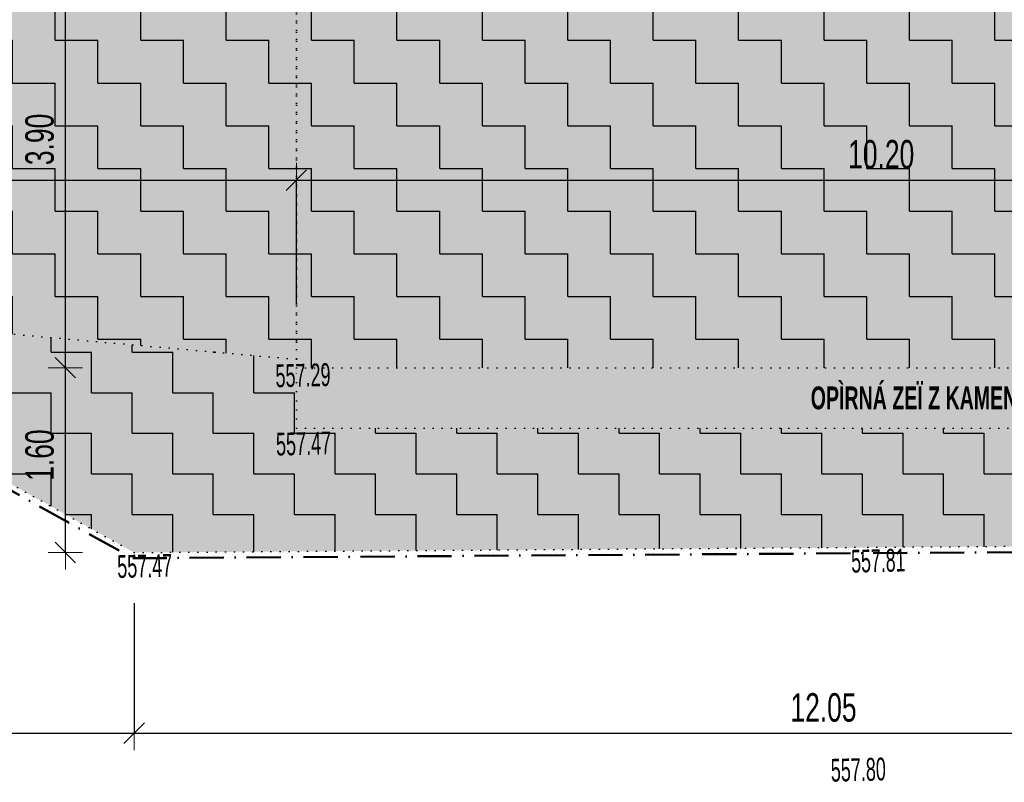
# Model space of a CAD drawing. Header units: millimetres. Extents: x -211955 to 157391, y -241491 to 94238.
# Tile 31 of 138: x -13812 to -5167, y -65763 to -59069. Entities that reach past the tile are written whole.
import ezdxf

# ---------------------------------------------------------------- set-up
doc = ezdxf.new("R2010")
doc.units = ezdxf.units.MM
doc.header["$PDMODE"] = 65
doc.linetypes.add('Cerchovana_1', pattern=[500, 300, -100, 0, -100])
doc.linetypes.add('Teckovana 0.5x_2', pattern=[80, 0, -80])
for name, color, linetype, lineweight in [('XR$1$PODKLAD_1', 7, 'Continuous', 25), ('XR$2$PŮDORYS 1.NP - STÁVAJÍCÍ_1', 7, 'Continuous', 25), ('XR$3$SITUACE - BOURÁNÍ_1', 7, 'Continuous', 25), ('XR$4$SITUACE - BOURÁNÍ - KOTY_1', 7, 'Continuous', 25)]:
    doc.layers.add(name, color=color, linetype=linetype, lineweight=lineweight)
doc.styles.add('ARIALNARROW', font='ARIALN.TTF')
doc.dimstyles.new('DIMSTYLE_4', dxfattribs={"dimtxt": 250, "dimasz": 300, "dimexe": 0, "dimexo": 0, "dimgap": 125, "dimtad": 2, "dimlfac": 0.001, "dimrnd": 0.05, "dimzin": 4, "dimdsep": 46, "dimtxsty": 'ARIALNARROW', "dimblk1": 'ALL_ML_STRICH', "dimblk2": 'ALL_ML_STRICH', "dimsah": 1, "dimcen": 0, "dimclrd": 6, "dimclre": 6, "dimclrt": 6, "dimadec": 0, "dimazin": 0, "dimtfac": 1, "dimtdec": 0, "dimtix": 1, "dimtmove": 2, "dimatfit": 3, "dimfxl": 0, "dimtzin": 0, "dimlwd": 0, "dimlwe": 18, "dimarcsym": 0})
pattern_1 = [(0, (750, 750), (375, 375), [375, -375]), (90, (750, 750), (-375, 375), [375, -375])]

# ---------------------------------------------------------------- blocks, each defined once
blk = doc.blocks.new('VZOR_0')
at = {"layer": 'XR$3$SITUACE - BOURÁNÍ_1', "color": 204, "linetype": 'Continuous', "lineweight": 13}
for p, q in [((-13300, -61880), (-13300, -61880)), ((-13780, -63240), (-13780, -63240)), ((-13743.2, -63252.4), (-13743.2, -63252.4)), ((-13700, -63280), (-13700, -63280)), ((-13658.2, -63276.4), (-13658.2, -63276.4)), ((-13730.2, -63290), (-13730.2, -63290)), ((-13693, -63307), (-13693, -63307)), ((-13657.2, -63311.8), (-13657.2, -63311.8)), ((-13613, -63329.6), (-13613, -63329.6)), ((-13580, -63340), (-13580, -63340)), ((-13540, -63360), (-13540, -63360)), ((-13509.8, -63380.8), (-13509.8, -63380.8)), ((-13472, -63408.4), (-13472, -63408.4)), ((-13460, -63440), (-13460, -63440)), ((-13423.8, -63417.2), (-13423.8, -63417.2)), ((-13380, -63440), (-13380, -63440)), ((-13343.2, -63452.4), (-13343.2, -63452.4)), ((-13379.4, -63468), (-13379.4, -63468)), ((-13356.6, -63487.8), (-13356.6, -63487.8)), ((-13330.2, -63490), (-13330.2, -63490)), ((-13300, -63480), (-13300, -63480)), ((-13293, -63507), (-13293, -63507)), ((-13257.2, -63511.8), (-13257.2, -63511.8)), ((-13213, -63529.6), (-13213, -63529.6)), ((-13180, -63540), (-13180, -63540)), ((-13228, -63558.6), (-13228, -63558.6)), ((-13178.2, -63586), (-13178.2, -63586)), ((-13109.8, -63580.8), (-13109.8, -63580.8)), ((-13102.6, -63625.8), (-13102.6, -63625.8)), ((-13072, -63608.4), (-13072, -63608.4)), ((-13060, -63640), (-13060, -63640)), ((-12979.4, -63668), (-12979.4, -63668)), ((-12971.2, -63710.4), (-12971.2, -63710.4)), ((-12956.6, -63687.8), (-12956.6, -63687.8)), ((-12930.2, -63690), (-12930.2, -63690)), ((-12893, -63707), (-12893, -63707)), ((-7657.2, -63711.8), (-7657.2, -63711.8)), ((-7571.2, -63710.4), (-7571.2, -63710.4)), ((-7457.2, -63711.8), (-7457.2, -63711.8)), ((-7371.2, -63710.4), (-7371.2, -63710.4)), ((-7257.2, -63711.8), (-7257.2, -63711.8)), ((-7171.2, -63710.4), (-7171.2, -63710.4)), ((-7057.2, -63711.8), (-7057.2, -63711.8)), ((-6971.2, -63710.4), (-6971.2, -63710.4)), ((-6893, -63707), (-6893, -63707)), ((-6857.2, -63711.8), (-6857.2, -63711.8)), ((-6771.2, -63710.4), (-6771.2, -63710.4)), ((-6693, -63707), (-6693, -63707)), ((-6657.2, -63711.8), (-6657.2, -63711.8)), ((-6571.2, -63710.4), (-6571.2, -63710.4)), ((-6493, -63707), (-6493, -63707)), ((-6457.2, -63711.8), (-6457.2, -63711.8)), ((-6371.2, -63710.4), (-6371.2, -63710.4)), ((-6293, -63707), (-6293, -63707)), ((-6257.2, -63711.8), (-6257.2, -63711.8)), ((-6171.2, -63710.4), (-6171.2, -63710.4)), ((-6093, -63707), (-6093, -63707)), ((-6057.2, -63711.8), (-6057.2, -63711.8)), ((-5971.2, -63710.4), (-5971.2, -63710.4)), ((-5893, -63707), (-5893, -63707)), ((-5857.2, -63711.8), (-5857.2, -63711.8)), ((-5771.2, -63710.4), (-5771.2, -63710.4)), ((-5693, -63707), (-5693, -63707)), ((-5657.2, -63711.8), (-5657.2, -63711.8)), ((-5571.2, -63710.4), (-5571.2, -63710.4)), ((-5493, -63707), (-5493, -63707)), ((-5457.2, -63711.8), (-5457.2, -63711.8)), ((-5371.2, -63710.4), (-5371.2, -63710.4)), ((-5293, -63707), (-5293, -63707)), ((-5257.2, -63711.8), (-5257.2, -63711.8)), ((-5171.2, -63710.4), (-5171.2, -63710.4)), ((-12931.2, -63719.8), (-12931.2, -63719.8)), ((-12894.6, -63748.4), (-12894.6, -63748.4)), ((-12860.2, -63751.8), (-12860.2, -63751.8)), ((-12828, -63758.6), (-12828, -63758.6)), ((-12778.2, -63786), (-12778.2, -63786)), ((-12740, -63760), (-12740, -63760)), ((-12709.8, -63780.8), (-12709.8, -63780.8)), ((-12694.6, -63748.4), (-12694.6, -63748.4)), ((-12660.2, -63751.8), (-12660.2, -63751.8)), ((-12651.2, -63784.8), (-12651.2, -63784.8)), ((-12628, -63758.6), (-12628, -63758.6)), ((-12578.2, -63786), (-12578.2, -63786)), ((-12540, -63760), (-12540, -63760)), ((-12509.8, -63780.8), (-12509.8, -63780.8)), ((-12494.6, -63748.4), (-12494.6, -63748.4)), ((-12460.2, -63751.8), (-12460.2, -63751.8)), ((-12451.2, -63784.8), (-12451.2, -63784.8)), ((-12428, -63758.6), (-12428, -63758.6)), ((-12378.2, -63786), (-12378.2, -63786)), ((-12340, -63760), (-12340, -63760)), ((-12309.8, -63780.8), (-12309.8, -63780.8)), ((-12294.6, -63748.4), (-12294.6, -63748.4)), ((-12260.2, -63751.8), (-12260.2, -63751.8)), ((-12251.2, -63784.8), (-12251.2, -63784.8)), ((-12228, -63758.6), (-12228, -63758.6)), ((-12178.2, -63786), (-12178.2, -63786)), ((-12140, -63760), (-12140, -63760)), ((-12109.8, -63780.8), (-12109.8, -63780.8)), ((-12094.6, -63748.4), (-12094.6, -63748.4)), ((-12060.2, -63751.8), (-12060.2, -63751.8)), ((-12051.2, -63784.8), (-12051.2, -63784.8)), ((-12028, -63758.6), (-12028, -63758.6)), ((-11978.2, -63786), (-11978.2, -63786)), ((-11940, -63760), (-11940, -63760)), ((-11909.8, -63780.8), (-11909.8, -63780.8)), ((-11894.6, -63748.4), (-11894.6, -63748.4)), ((-11860.2, -63751.8), (-11860.2, -63751.8)), ((-11851.2, -63784.8), (-11851.2, -63784.8)), ((-11828, -63758.6), (-11828, -63758.6)), ((-11780, -63740), (-11780, -63740)), ((-11778.2, -63786), (-11778.2, -63786)), ((-11740, -63760), (-11740, -63760)), ((-11709.8, -63780.8), (-11709.8, -63780.8)), ((-11694.6, -63748.4), (-11694.6, -63748.4)), ((-11660.2, -63751.8), (-11660.2, -63751.8)), ((-11651.2, -63784.8), (-11651.2, -63784.8)), ((-11628, -63758.6), (-11628, -63758.6)), ((-11580, -63740), (-11580, -63740)), ((-11578.2, -63786), (-11578.2, -63786)), ((-11540, -63760), (-11540, -63760)), ((-11509.8, -63780.8), (-11509.8, -63780.8)), ((-11494.6, -63748.4), (-11494.6, -63748.4)), ((-11460.2, -63751.8), (-11460.2, -63751.8)), ((-11451.2, -63784.8), (-11451.2, -63784.8)), ((-11428, -63758.6), (-11428, -63758.6)), ((-11380, -63740), (-11380, -63740)), ((-11378.2, -63786), (-11378.2, -63786)), ((-11340, -63760), (-11340, -63760)), ((-11309.8, -63780.8), (-11309.8, -63780.8)), ((-11294.6, -63748.4), (-11294.6, -63748.4)), ((-11260.2, -63751.8), (-11260.2, -63751.8)), ((-11251.2, -63784.8), (-11251.2, -63784.8)), ((-11228, -63758.6), (-11228, -63758.6)), ((-11180, -63740), (-11180, -63740)), ((-11140, -63760), (-11140, -63760)), ((-11109.8, -63780.8), (-11109.8, -63780.8)), ((-11094.6, -63748.4), (-11094.6, -63748.4)), ((-11060.2, -63751.8), (-11060.2, -63751.8)), ((-11028, -63758.6), (-11028, -63758.6)), ((-10980, -63740), (-10980, -63740)), ((-10940, -63760), (-10940, -63760)), ((-10909.8, -63780.8), (-10909.8, -63780.8)), ((-10894.6, -63748.4), (-10894.6, -63748.4)), ((-10860.2, -63751.8), (-10860.2, -63751.8)), ((-10828, -63758.6), (-10828, -63758.6)), ((-10780, -63740), (-10780, -63740)), ((-10740, -63760), (-10740, -63760)), ((-10709.8, -63780.8), (-10709.8, -63780.8)), ((-10694.6, -63748.4), (-10694.6, -63748.4)), ((-10660.2, -63751.8), (-10660.2, -63751.8)), ((-10628, -63758.6), (-10628, -63758.6)), ((-10580, -63740), (-10580, -63740)), ((-10540, -63760), (-10540, -63760)), ((-10494.6, -63748.4), (-10494.6, -63748.4)), ((-10460.2, -63751.8), (-10460.2, -63751.8)), ((-10428, -63758.6), (-10428, -63758.6)), ((-10380, -63740), (-10380, -63740)), ((-10340, -63760), (-10340, -63760)), ((-10294.6, -63748.4), (-10294.6, -63748.4)), ((-10260.2, -63751.8), (-10260.2, -63751.8)), ((-10228, -63758.6), (-10228, -63758.6)), ((-10213, -63729.6), (-10213, -63729.6)), ((-10180, -63740), (-10180, -63740)), ((-10140, -63760), (-10140, -63760)), ((-10094.6, -63748.4), (-10094.6, -63748.4)), ((-10060.2, -63751.8), (-10060.2, -63751.8)), ((-10028, -63758.6), (-10028, -63758.6)), ((-10013, -63729.6), (-10013, -63729.6)), ((-9980, -63740), (-9980, -63740)), ((-9940, -63760), (-9940, -63760)), ((-9894.6, -63748.4), (-9894.6, -63748.4)), ((-9860.2, -63751.8), (-9860.2, -63751.8)), ((-9828, -63758.6), (-9828, -63758.6)), ((-9813, -63729.6), (-9813, -63729.6)), ((-9780, -63740), (-9780, -63740)), ((-9740, -63760), (-9740, -63760)), ((-9694.6, -63748.4), (-9694.6, -63748.4)), ((-9660.2, -63751.8), (-9660.2, -63751.8)), ((-9628, -63758.6), (-9628, -63758.6)), ((-9613, -63729.6), (-9613, -63729.6)), ((-9580, -63740), (-9580, -63740)), ((-9540, -63760), (-9540, -63760)), ((-9494.6, -63748.4), (-9494.6, -63748.4)), ((-9460.2, -63751.8), (-9460.2, -63751.8)), ((-9428, -63758.6), (-9428, -63758.6)), ((-9413, -63729.6), (-9413, -63729.6)), ((-9380, -63740), (-9380, -63740)), ((-9340, -63760), (-9340, -63760)), ((-9294.6, -63748.4), (-9294.6, -63748.4)), ((-9260.2, -63751.8), (-9260.2, -63751.8)), ((-9228, -63758.6), (-9228, -63758.6)), ((-9213, -63729.6), (-9213, -63729.6)), ((-9180, -63740), (-9180, -63740)), ((-9140, -63760), (-9140, -63760)), ((-9094.6, -63748.4), (-9094.6, -63748.4)), ((-9060.2, -63751.8), (-9060.2, -63751.8)), ((-9028, -63758.6), (-9028, -63758.6)), ((-9013, -63729.6), (-9013, -63729.6)), ((-8980, -63740), (-8980, -63740)), ((-8940, -63760), (-8940, -63760)), ((-8931.2, -63719.8), (-8931.2, -63719.8)), ((-8894.6, -63748.4), (-8894.6, -63748.4)), ((-8860.2, -63751.8), (-8860.2, -63751.8)), ((-8828, -63758.6), (-8828, -63758.6)), ((-8813, -63729.6), (-8813, -63729.6)), ((-8780, -63740), (-8780, -63740)), ((-8740, -63760), (-8740, -63760)), ((-8731.2, -63719.8), (-8731.2, -63719.8)), ((-8694.6, -63748.4), (-8694.6, -63748.4)), ((-8660.2, -63751.8), (-8660.2, -63751.8)), ((-8628, -63758.6), (-8628, -63758.6)), ((-8613, -63729.6), (-8613, -63729.6)), ((-8580, -63740), (-8580, -63740)), ((-8540, -63760), (-8540, -63760)), ((-8531.2, -63719.8), (-8531.2, -63719.8)), ((-8494.6, -63748.4), (-8494.6, -63748.4)), ((-8460.2, -63751.8), (-8460.2, -63751.8)), ((-8428, -63758.6), (-8428, -63758.6)), ((-8413, -63729.6), (-8413, -63729.6)), ((-8380, -63740), (-8380, -63740)), ((-8340, -63760), (-8340, -63760)), ((-8331.2, -63719.8), (-8331.2, -63719.8)), ((-8294.6, -63748.4), (-8294.6, -63748.4)), ((-8260.2, -63751.8), (-8260.2, -63751.8)), ((-8228, -63758.6), (-8228, -63758.6)), ((-8213, -63729.6), (-8213, -63729.6)), ((-8180, -63740), (-8180, -63740)), ((-8140, -63760), (-8140, -63760)), ((-8131.2, -63719.8), (-8131.2, -63719.8)), ((-8094.6, -63748.4), (-8094.6, -63748.4)), ((-8060.2, -63751.8), (-8060.2, -63751.8)), ((-8028, -63758.6), (-8028, -63758.6)), ((-8013, -63729.6), (-8013, -63729.6)), ((-7980, -63740), (-7980, -63740)), ((-7940, -63760), (-7940, -63760)), ((-7931.2, -63719.8), (-7931.2, -63719.8)), ((-7894.6, -63748.4), (-7894.6, -63748.4)), ((-7860.2, -63751.8), (-7860.2, -63751.8)), ((-7828, -63758.6), (-7828, -63758.6)), ((-7813, -63729.6), (-7813, -63729.6)), ((-7780, -63740), (-7780, -63740)), ((-7740, -63760), (-7740, -63760)), ((-7731.2, -63719.8), (-7731.2, -63719.8)), ((-7694.6, -63748.4), (-7694.6, -63748.4)), ((-7660.2, -63751.8), (-7660.2, -63751.8)), ((-7628, -63758.6), (-7628, -63758.6)), ((-7613, -63729.6), (-7613, -63729.6)), ((-7580, -63740), (-7580, -63740)), ((-7540, -63760), (-7540, -63760)), ((-7531.2, -63719.8), (-7531.2, -63719.8)), ((-7494.6, -63748.4), (-7494.6, -63748.4)), ((-7460.2, -63751.8), (-7460.2, -63751.8)), ((-7428, -63758.6), (-7428, -63758.6)), ((-7413, -63729.6), (-7413, -63729.6)), ((-7380, -63740), (-7380, -63740)), ((-7331.2, -63719.8), (-7331.2, -63719.8)), ((-7294.6, -63748.4), (-7294.6, -63748.4)), ((-7260.2, -63751.8), (-7260.2, -63751.8)), ((-7213, -63729.6), (-7213, -63729.6)), ((-7180, -63740), (-7180, -63740)), ((-7131.2, -63719.8), (-7131.2, -63719.8)), ((-7094.6, -63748.4), (-7094.6, -63748.4)), ((-7060.2, -63751.8), (-7060.2, -63751.8)), ((-7013, -63729.6), (-7013, -63729.6)), ((-6980, -63740), (-6980, -63740)), ((-6931.2, -63719.8), (-6931.2, -63719.8)), ((-6894.6, -63748.4), (-6894.6, -63748.4)), ((-6860.2, -63751.8), (-6860.2, -63751.8)), ((-6813, -63729.6), (-6813, -63729.6)), ((-6780, -63740), (-6780, -63740)), ((-6731.2, -63719.8), (-6731.2, -63719.8)), ((-6694.6, -63748.4), (-6694.6, -63748.4)), ((-6660.2, -63751.8), (-6660.2, -63751.8)), ((-6613, -63729.6), (-6613, -63729.6)), ((-6580, -63740), (-6580, -63740)), ((-6531.2, -63719.8), (-6531.2, -63719.8)), ((-6494.6, -63748.4), (-6494.6, -63748.4)), ((-6460.2, -63751.8), (-6460.2, -63751.8)), ((-6413, -63729.6), (-6413, -63729.6)), ((-6380, -63740), (-6380, -63740)), ((-6331.2, -63719.8), (-6331.2, -63719.8)), ((-6294.6, -63748.4), (-6294.6, -63748.4)), ((-6213, -63729.6), (-6213, -63729.6)), ((-6180, -63740), (-6180, -63740)), ((-6131.2, -63719.8), (-6131.2, -63719.8)), ((-6094.6, -63748.4), (-6094.6, -63748.4)), ((-6013, -63729.6), (-6013, -63729.6)), ((-5980, -63740), (-5980, -63740)), ((-5931.2, -63719.8), (-5931.2, -63719.8)), ((-5894.6, -63748.4), (-5894.6, -63748.4)), ((-5813, -63729.6), (-5813, -63729.6)), ((-5780, -63740), (-5780, -63740)), ((-5731.2, -63719.8), (-5731.2, -63719.8)), ((-5613, -63729.6), (-5613, -63729.6)), ((-5580, -63740), (-5580, -63740)), ((-5531.2, -63719.8), (-5531.2, -63719.8)), ((-5413, -63729.6), (-5413, -63729.6)), ((-5380, -63740), (-5380, -63740)), ((-5331.2, -63719.8), (-5331.2, -63719.8)), ((-5213, -63729.6), (-5213, -63729.6)), ((-5180, -63740), (-5180, -63740))]:
    blk.add_line(p, q, dxfattribs=at)
blk = doc.blocks.new('ALL_ML_STRICH')
at = {"color": 0, "linetype": 'ByBlock', "lineweight": -2}
for p, q in [((-0.3, -0.3), (0.3, 0.3)), ((0, -0.5), (0, 0.5)), ((-1, 0), (0.5, 0))]:
    blk.add_line(p, q, dxfattribs=at)
blk = doc.blocks.new('*D47')
at = {"layer": 'DEFPOINTS', "color": 6, "linetype": 'Continuous', "lineweight": 18}
for p in [(-11383, -62123.9), (-13411.3, -63746.4), (-12807.2, -63746.4)]:
    blk.add_point(p, dxfattribs=at)
at = {"layer": 'XR$4$SITUACE - BOURÁNÍ - KOTY_1', "color": 6, "linetype": 'Continuous', "lineweight": -2}
for p, q in [((-13411.3, -62123.9), (-13411.3, -62123.9)), ((-13411.3, -63746.4), (-13411.3, -62123.9)), ((-13411.3, -63746.4), (-13411.3, -63746.4))]:
    blk.add_line(p, q, dxfattribs=at)
at = {"layer": 'XR$4$SITUACE - BOURÁNÍ - KOTY_1', "color": 6, "linetype": 'Continuous', "lineweight": 18, "xscale": 300, "yscale": 300, "zscale": 300}
for p, rotation in [((-13411.3, -62123.9), 90), ((-13411.3, -63746.4), 270)]:
    blk.add_blockref('ALL_ML_STRICH', p, dxfattribs=dict(at, rotation=rotation))
at = {"layer": 'XR$4$SITUACE - BOURÁNÍ - KOTY_1', "color": 6, "linetype": 'Continuous', "lineweight": 18, "insert": (-13636.3, -62891.2), "char_height": 250, "width": 811.429, "attachment_point": 5, "rotation": 90, "style": 'ARIALNARROW'}
blk.add_mtext('\\W0.81;\\A1;{1.60}', dxfattribs=at)
blk = doc.blocks.new('*D48')
at = {"layer": 'DEFPOINTS', "color": 6, "linetype": 'Continuous', "lineweight": 18}
for p in [(-11383, -58203.9), (-13411.3, -62123.9), (-11383, -62123.9)]:
    blk.add_point(p, dxfattribs=at)
at = {"layer": 'XR$4$SITUACE - BOURÁNÍ - KOTY_1', "color": 6, "linetype": 'Continuous', "lineweight": -2}
for p, q in [((-13411.3, -58203.9), (-13411.3, -58203.9)), ((-13411.3, -62123.9), (-13411.3, -58203.9)), ((-13411.3, -62123.9), (-13411.3, -62123.9))]:
    blk.add_line(p, q, dxfattribs=at)
at = {"layer": 'XR$4$SITUACE - BOURÁNÍ - KOTY_1', "color": 6, "linetype": 'Continuous', "lineweight": 18, "xscale": 300, "yscale": 300, "zscale": 300}
for p, rotation in [((-13411.3, -58203.9), 90), ((-13411.3, -62123.9), 270)]:
    blk.add_blockref('ALL_ML_STRICH', p, dxfattribs=dict(at, rotation=rotation))
at = {"layer": 'XR$4$SITUACE - BOURÁNÍ - KOTY_1', "color": 6, "linetype": 'Continuous', "lineweight": 18, "insert": (-13636.3, -60119.9), "char_height": 250, "width": 811.429, "attachment_point": 5, "rotation": 90, "style": 'ARIALNARROW'}
blk.add_mtext('\\W0.81;\\A1;{3.90}', dxfattribs=at)
blk = doc.blocks.new('*D56')
at = {"layer": 'DEFPOINTS', "color": 6, "linetype": 'Continuous', "lineweight": 18}
for p in [(-18118.7, -60476.8), (-18118.7, -61453.2), (-11383, -62653.9)]:
    blk.add_point(p, dxfattribs=at)
at = {"layer": 'XR$4$SITUACE - BOURÁNÍ - KOTY_1', "color": 6, "linetype": 'Continuous', "lineweight": -2}
for p, q in [((-18118.7, -60476.8), (-18118.7, -60476.8)), ((-18118.7, -60476.8), (-11383, -60476.8)), ((-11383, -61569.2), (-11383, -60476.8))]:
    blk.add_line(p, q, dxfattribs=at)
at = {"layer": 'XR$4$SITUACE - BOURÁNÍ - KOTY_1', "color": 6, "linetype": 'Continuous', "lineweight": 18, "xscale": 300, "yscale": 300, "zscale": 300, "rotation": 180}
blk.add_blockref('ALL_ML_STRICH', (-18118.7, -60476.8), dxfattribs=at)
at = {"layer": 'XR$4$SITUACE - BOURÁNÍ - KOTY_1', "color": 6, "linetype": 'Continuous', "lineweight": 18, "xscale": 300, "yscale": 300, "zscale": 300}
blk.add_blockref('ALL_ML_STRICH', (-11383, -60476.8), dxfattribs=at)
at = {"layer": 'XR$4$SITUACE - BOURÁNÍ - KOTY_1', "color": 6, "linetype": 'Continuous', "lineweight": 18, "insert": (-14706.9, -60251.8), "char_height": 250, "width": 811.429, "attachment_point": 5, "style": 'ARIALNARROW'}
blk.add_mtext('\\W0.81;\\A1;{6.75}', dxfattribs=at)
blk = doc.blocks.new('*D57')
at = {"layer": 'DEFPOINTS', "color": 6, "linetype": 'Continuous', "lineweight": 18}
for p in [(-11383, -60476.8), (-1183, -62123.9), (-11383, -62653.9)]:
    blk.add_point(p, dxfattribs=at)
at = {"layer": 'XR$4$SITUACE - BOURÁNÍ - KOTY_1', "color": 6, "linetype": 'Continuous', "lineweight": -2}
for p, q in [((-11383, -61569.2), (-11383, -60476.8)), ((-11383, -60476.8), (-1183, -60476.8)), ((-1183, -60476.8), (-1183, -60476.8))]:
    blk.add_line(p, q, dxfattribs=at)
at = {"layer": 'XR$4$SITUACE - BOURÁNÍ - KOTY_1', "color": 6, "linetype": 'Continuous', "lineweight": 18, "xscale": 300, "yscale": 300, "zscale": 300, "rotation": 180}
blk.add_blockref('ALL_ML_STRICH', (-11383, -60476.8), dxfattribs=at)
at = {"layer": 'XR$4$SITUACE - BOURÁNÍ - KOTY_1', "color": 6, "linetype": 'Continuous', "lineweight": 18, "xscale": 300, "yscale": 300, "zscale": 300}
blk.add_blockref('ALL_ML_STRICH', (-1183, -60476.8), dxfattribs=at)
at = {"layer": 'XR$4$SITUACE - BOURÁNÍ - KOTY_1', "color": 6, "linetype": 'Continuous', "lineweight": 18, "insert": (-6248, -60251.8), "char_height": 250, "width": 1014.286, "attachment_point": 5, "style": 'ARIALNARROW'}
blk.add_mtext('\\W0.81;\\A1;{10.20}', dxfattribs=at)
blk = doc.blocks.new('*D59')
at = {"layer": 'DEFPOINTS', "color": 6, "linetype": 'Continuous', "lineweight": 18}
for p in [(-16701, -61580.5), (-12807.2, -63746.4), (-16701, -65332.8)]:
    blk.add_point(p, dxfattribs=at)
at = {"layer": 'XR$4$SITUACE - BOURÁNÍ - KOTY_1', "color": 6, "linetype": 'Continuous', "lineweight": -2}
for p, q in [((-16701, -62132.8), (-16701, -65332.8)), ((-12807.2, -64191.9), (-12807.2, -65332.8)), ((-16701, -65332.8), (-12807.2, -65332.8))]:
    blk.add_line(p, q, dxfattribs=at)
at = {"layer": 'XR$4$SITUACE - BOURÁNÍ - KOTY_1', "color": 6, "linetype": 'Continuous', "lineweight": 18, "xscale": 300, "yscale": 300, "zscale": 300, "rotation": 180}
blk.add_blockref('ALL_ML_STRICH', (-16701, -65332.8), dxfattribs=at)
at = {"layer": 'XR$4$SITUACE - BOURÁNÍ - KOTY_1', "color": 6, "linetype": 'Continuous', "lineweight": 18, "xscale": 300, "yscale": 300, "zscale": 300}
blk.add_blockref('ALL_ML_STRICH', (-12807.2, -65332.8), dxfattribs=at)
at = {"layer": 'XR$4$SITUACE - BOURÁNÍ - KOTY_1', "color": 6, "linetype": 'Continuous', "lineweight": 18, "insert": (-14710.1, -65107.8), "char_height": 250, "width": 811.429, "attachment_point": 5, "style": 'ARIALNARROW'}
blk.add_mtext('\\W0.81;\\A1;{3.90}', dxfattribs=at)
blk = doc.blocks.new('*D60')
at = {"layer": 'DEFPOINTS', "color": 6, "linetype": 'Continuous', "lineweight": 18}
for p in [(-12807.2, -63746.4), (-771.6, -64653.9), (-12807.2, -65332.8)]:
    blk.add_point(p, dxfattribs=at)
at = {"layer": 'XR$4$SITUACE - BOURÁNÍ - KOTY_1', "color": 6, "linetype": 'Continuous', "lineweight": -2}
for p, q in [((-12807.2, -64191.9), (-12807.2, -65332.8)), ((-771.6, -64983.1), (-771.6, -65332.8)), ((-12807.2, -65332.8), (-771.6, -65332.8))]:
    blk.add_line(p, q, dxfattribs=at)
at = {"layer": 'XR$4$SITUACE - BOURÁNÍ - KOTY_1', "color": 6, "linetype": 'Continuous', "lineweight": 18, "xscale": 300, "yscale": 300, "zscale": 300, "rotation": 180}
blk.add_blockref('ALL_ML_STRICH', (-12807.2, -65332.8), dxfattribs=at)
at = {"layer": 'XR$4$SITUACE - BOURÁNÍ - KOTY_1', "color": 6, "linetype": 'Continuous', "lineweight": 18, "xscale": 300, "yscale": 300, "zscale": 300}
blk.add_blockref('ALL_ML_STRICH', (-771.6, -65332.8), dxfattribs=at)
at = {"layer": 'XR$4$SITUACE - BOURÁNÍ - KOTY_1', "color": 6, "linetype": 'Continuous', "lineweight": 18, "insert": (-6754.4, -65107.8), "char_height": 250, "width": 1014.286, "attachment_point": 5, "style": 'ARIALNARROW'}
blk.add_mtext('\\W0.81;\\A1;{12.05}', dxfattribs=at)

msp = doc.modelspace()

# ---------------------------------------------------------------- hatches: boundary and pattern name
at = {"layer": 'XR$3$SITUACE - BOURÁNÍ_1', "linetype": 'Continuous', "lineweight": 25}
for points in [[(-2621.588, -57703.892), (-11382.983, -57703.892), (-11382.983, -62123.892), (-1182.983, -62123.892), (-1182.983, -57703.892), (-1393.217, -57703.892), (-1393.217, -58427.21), (-2621.588, -58427.21)], [(-11382.983, -62049.582), (-11382.983, -58203.892), (-18117.849, -58203.892), (-18117.849, -61453.268)], [(7295.185, -62367.041), (7330.211, -59695.399), (6922.017, -59681.339), (6922.017, -59773.892), (3797.017, -59773.892), (3797.017, -60873.892), (2007.017, -60873.892), (2007.017, -59773.892), (-652.983, -59773.892), (-652.983, -62653.892), (-11382.983, -62653.892), (-11382.983, -62049.582), (-16701.047, -61580.486), (-12807.211, -63746.414), (-765.665, -63663.495), (-771.576, -64653.932), (7263.345, -64758.523)]]:
    msp.add_hatch(color=254, dxfattribs=at).paths.add_polyline_path(points, flags=0)
h = msp.add_hatch(dxfattribs=at)
h.set_pattern_fill('VZOR', scale=375, style=0, pattern_type=2)
h.set_pattern_definition(pattern_1)
h.paths.add_polyline_path([(-2621.588, -57703.892), (-11382.983, -57703.892), (-11382.983, -62123.892), (-1182.983, -62123.892), (-1182.983, -57703.892), (-1393.217, -57703.892), (-1393.217, -58427.21), (-2621.588, -58427.21)], flags=0)
h = msp.add_hatch(dxfattribs=at)
h.set_pattern_fill('VZOR', scale=375, style=0, pattern_type=2)
h.set_pattern_definition(pattern_1)
h.paths.add_polyline_path([(-11382.983, -62049.582), (-11382.983, -58203.892), (-18117.849, -58203.892), (-18117.849, -61453.268)], flags=0)
h = msp.add_hatch(dxfattribs=at)
h.set_pattern_fill('VZOR', scale=356.25, style=0, pattern_type=2)
h.set_pattern_definition([(0, (712.5, 712.5), (356.25, 356.25), [356.25, -356.25]), (90, (712.5, 712.5), (-356.25, 356.25), [356.25, -356.25])])
h.paths.add_polyline_path([(7295.185, -62367.041), (7330.211, -59695.399), (6922.017, -59681.339), (6922.017, -59773.892), (3797.017, -59773.892), (3797.017, -60873.892), (2007.017, -60873.892), (2007.017, -59773.892), (-652.983, -59773.892), (-652.983, -62653.892), (-11382.983, -62653.892), (-11382.983, -62049.582), (-16701.047, -61580.486), (-12807.211, -63746.414), (-765.665, -63663.495), (-771.576, -64653.932), (7263.345, -64758.523)], flags=0)
msp.add_hatch(color=2, dxfattribs=at).paths.add_polyline_path([(-11382.983, -62653.892), (-652.983, -62653.892), (-652.983, -59773.892), (-1182.983, -59773.892), (-1182.983, -62123.892), (-11382.983, -62123.892)])

# ---------------------------------------------------------------- linework, layer by layer
at = {"layer": 'XR$1$PODKLAD_1', "color": 7, "linetype": 'Teckovana 0.5x_2', "lineweight": 25}
for p, q in [((-11382.983, -58696.484), (-11382.983, -62049.582)), ((-11382.983, -62049.582), (-18117.849, -61453.268)), ((-16701.047, -61580.486), (-12807.211, -63746.414)), ((-12807.211, -63746.414), (-6366.441, -63699.737)), ((-6366.441, -63699.737), (-765.665, -63663.495))]:
    msp.add_line(p, q, dxfattribs=at)
at = {"layer": 'XR$2$PŮDORYS 1.NP - STÁVAJÍCÍ_1', "color": 7, "linetype": 'Teckovana 0.5x_2', "lineweight": 25}
for p, q in [((-11382.983, -62123.892), (-11382.983, -57703.892)), ((-11382.983, -62123.892), (-1182.983, -62123.892)), ((-11382.983, -62653.892), (-11382.983, -62123.892)), ((-11382.983, -62653.892), (-652.983, -62653.892))]:
    msp.add_line(p, q, dxfattribs=at)
at = {"layer": 'XR$3$SITUACE - BOURÁNÍ_1', "color": 204, "linetype": 'Cerchovana_1', "lineweight": 50}
for p, q in [((-16698.379, -61639.185), (-12820.021, -63796.504)), ((-12820.021, -63796.504), (-3439.773, -63731.91))]:
    msp.add_line(p, q, dxfattribs=at)

# ---------------------------------------------------------------- block references
at = {"layer": 'XR$3$SITUACE - BOURÁNÍ_1', "color": 204, "linetype": 'Continuous', "lineweight": 13}
msp.add_blockref('VZOR_0', (0, 0), dxfattribs=at)

# ---------------------------------------------------------------- texts
at = {"layer": 'XR$1$PODKLAD_1', "color": 12, "linetype": 'Continuous', "lineweight": 140, "insert": (-6866.656, -62491.627), "char_height": 200, "width": 3405.75284, "attachment_point": 7, "style": 'ARIALNARROW'}
msp.add_mtext('\\W0.75;\\fArial Narrow|i0|b1|c0|p0;OPÌRNÁ ZEÏ Z KAMENNÝCH BLOKÙ H.H. ', dxfattribs=at)
at = {"layer": 'XR$1$PODKLAD_1', "color": 12, "linetype": 'Continuous', "lineweight": 18, "char_height": 200, "attachment_point": 5, "rotation": 1.3937829, "style": 'ARIALNARROW'}
for s, insert, width in [('\\W0.69;557.29', (-11324.6, -62191.225), 554.70854), ('\\W0.69;557.47', (-11320.003, -62791.291), 554.70854), ('\\W0.68;557.81', (-6273.516, -63818.845), 553.51224), ('\\W0.69;557.47', (-12714.287, -63865.523), 554.70854), ('\\W0.69;557.80', (-6448.939, -65653.655), 554.70854)]:
    msp.add_mtext(s, dxfattribs=dict(at, insert=insert, width=width))

# ---------------------------------------------------------------- dimensions: what is measured, and where the dimension line sits
at = {"layer": 'XR$4$SITUACE - BOURÁNÍ - KOTY_1', "color": 6, "linetype": 'Continuous', "lineweight": 18}
for base, p1, p2, picture, middle in [((-13411.281, -58203.892), (-13411.281, -62123.892), (-13411.281, -58203.892), '*D48', (-13636.281, -60119.892)), ((-13411.281, -62123.892), (-13411.281, -63746.414), (-13411.281, -62123.892), '*D47', (-13636.281, -62891.153))]:
    dim = msp.add_linear_dim(base=base, p1=p1, p2=p2, angle=90, dimstyle='DIMSTYLE_4', override={"dimpost": '<>', "dimclrd": 6, "dimclre": 6, "dimclrt": 6, "dimlwd": 0, "dimlwe": 18}, dxfattribs=at)
    dim.commit()
    dim.dimension.update_dxf_attribs({"geometry": picture, "text_midpoint": middle, "dimtype": 160})
for base, p1, p2, picture, middle in [((-11382.983, -60476.846), (-18118.728, -60476.846), (-11382.983, -61569.188), '*D56', (-14706.855, -60251.846)), ((-1182.983, -60476.846), (-11382.983, -61569.188), (-1182.983, -60476.846), '*D57', (-6247.983, -60251.846)), ((-12807.211, -65332.848), (-16701.047, -62132.798), (-12807.211, -64191.872), '*D59', (-14710.129, -65107.848)), ((-771.576, -65332.848), (-12807.211, -64191.872), (-771.576, -64983.055), '*D60', (-6754.394, -65107.848))]:
    dim = msp.add_linear_dim(base=base, p1=p1, p2=p2, dimstyle='DIMSTYLE_4', override={"dimpost": '<>', "dimclrd": 6, "dimclre": 6, "dimclrt": 6, "dimlwd": 0, "dimlwe": 18}, dxfattribs=at)
    dim.commit()
    dim.dimension.update_dxf_attribs({"geometry": picture, "text_midpoint": middle, "dimtype": 160})

doc.saveas('drawing.dxf')
